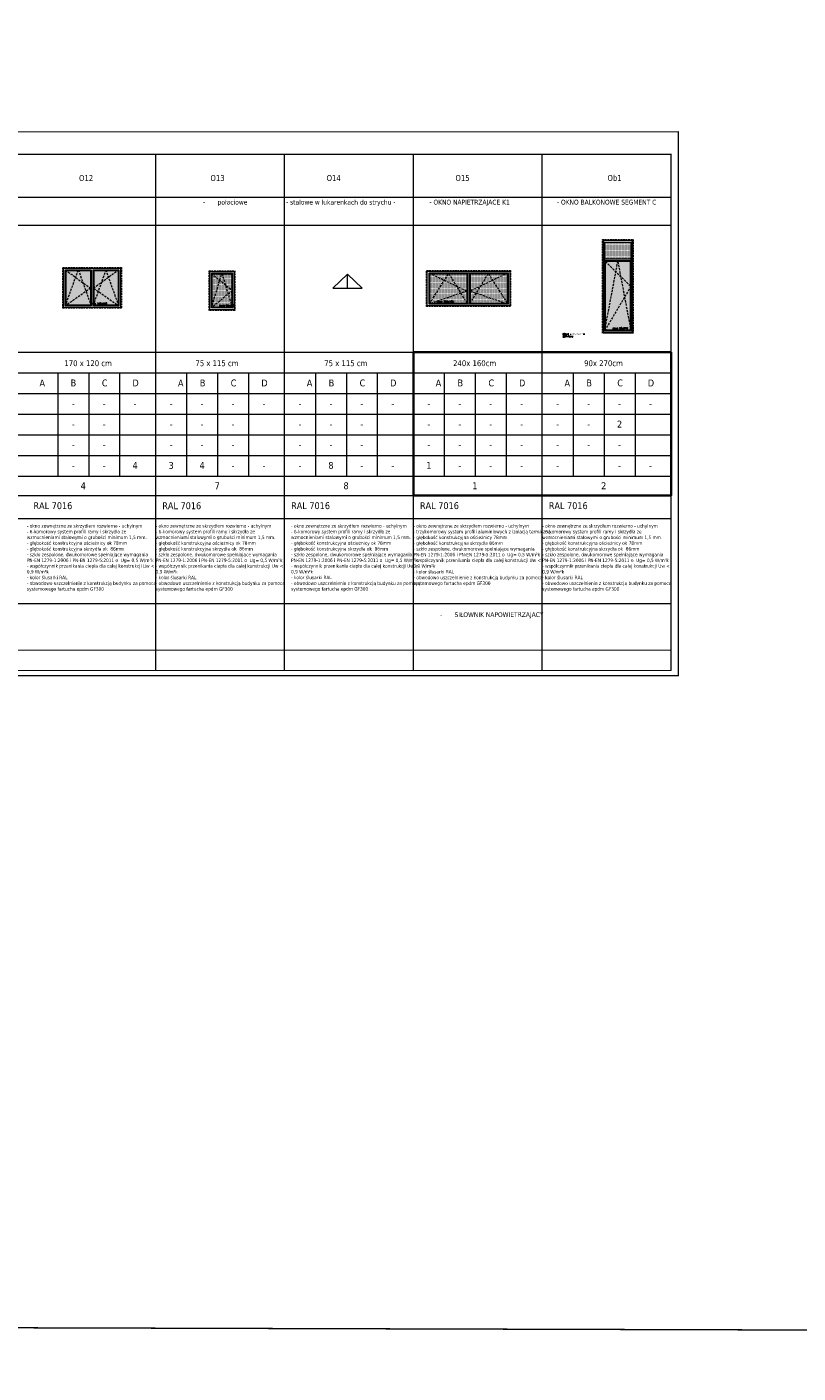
# Model space of a CAD drawing. Header units: millimetres. Extents: x 23192 to 149900, y -396339 to -79279.
# Tile 27 of 136: x 70568 to 72812, y -221303 to -217387. Entities that reach past the tile are written whole.
import ezdxf

# ---------------------------------------------------------------- set-up
doc = ezdxf.new("R2010")
doc.units = ezdxf.units.MM
doc.linetypes.add('CACHE', pattern=[9.525, 6.35, -3.175])
doc.linetypes.add('CARKOVANA', pattern=[7.5, 5, -2.5])
doc.layers.get('0').update_dxf_attribs({"lineweight": 0})
for name, color, linetype, lineweight in [('! opisy okien elewacja', 7, 'Continuous', 0), ('!! 0_ Istn-okna', 6, 'Continuous', 13), ('!! 0_ Istn-widok', 1, 'Continuous', 15), ('!! 1_Hatch dach', 252, 'Continuous', 5), ('0_LEGENDA', 7, 'Continuous', 13), ('A_wymiarowanie n', 10, 'Continuous', 9), ('Hatch', 4, 'Continuous', 5), ('Istn-grzejniki', 7, 'Continuous', 0), ('Istn-okna', 6, 'Continuous', 13), ('KOREkty', 190, 'Continuous', 35)]:
    doc.layers.add(name, color=color, linetype=linetype, lineweight=lineweight)
doc.styles.add('ARIAL', font='tahoma.ttf')
doc.styles.add('SIMPLEX', font='simplex.shx', dxfattribs={"width": 0.77})
doc.styles.add('TXT', font='simplex.shx')

# ---------------------------------------------------------------- blocks, each defined once
blk = doc.blocks.new('OKNO POŁACIOWE')
at = {"layer": 'Hatch', "true_color": 0x575757}
h = blk.add_hatch(dxfattribs=at)
h.set_pattern_fill('DOTS', color=251)
h.set_pattern_definition([(0, (62967.6391, -229507.4222), (0.79375, 1.5875), [0, -1.5875])])
h.paths.add_polyline_path([(72608.9, -218174.3), (72665.9, -218174.3), (72665.9, -218271.3), (72608.9, -218271.3)])
at = {"layer": 'Hatch', "color": 251, "linetype": 'CACHE', "true_color": 0x575757}
for points in [[(72606.9, -218273.3), (72637.4, -218172.3), (72667.9, -218273.3)], [(72606.9, -218172.3), (72667.9, -218222.8), (72606.9, -218273.3)]]:
    blk.add_lwpolyline(points, dxfattribs=at)
at = {"layer": 'Istn-okna', "linetype": 'CARKOVANA', "lineweight": 5}
blk.add_lwpolyline([(72599.9, -218165.3), (72674.9, -218165.3), (72674.9, -218280.3), (72599.9, -218280.3)], close=True, dxfattribs=at)
at = {"layer": 'Istn-okna'}
for points in [[(72601.9, -218167.3), (72672.9, -218167.3), (72672.9, -218278.3), (72601.9, -218278.3)], [(72606.9, -218172.3), (72667.9, -218172.3), (72667.9, -218273.3), (72606.9, -218273.3)], [(72608.9, -218174.3), (72665.9, -218174.3), (72665.9, -218271.3), (72608.9, -218271.3)]]:
    blk.add_lwpolyline(points, close=True, dxfattribs=at)
at = {"insert": (72630, -218263.9), "char_height": 5, "attachment_point": 1, "style": 'TXT'}
blk.add_mtext_dynamic_manual_height_columns('okno 90x180', width=52.63, gutter_width=75, heights=[0], dxfattribs=at)
blk = doc.blocks.new('OKNO 175X120')
at = {"layer": 'Hatch', "true_color": 0x575757}
h = blk.add_hatch(dxfattribs=at)
h.set_pattern_fill('DOTS', color=251, angle=360)
h.set_pattern_definition([(360, (62583.5575, -229491.1217), (0.79375, 1.5875), [0, -1.5875])])
h.paths.add_polyline_path([(72255.6, -218171), (72255.6, -218272), (72326.9, -218272), (72326.9, -218171)])
h.paths.add_polyline_path([(72246.2, -218272), (72246.2, -218171), (72174.9, -218171), (72174.9, -218272)])
at = {"layer": 'Hatch', "color": 251, "linetype": 'CACHE', "true_color": 0x575757}
for points in [[(72172.9, -218274), (72210.6, -218169), (72248.4, -218274)], [(72172.9, -218169), (72246.2, -218222.5), (72172.9, -218274)], [(72328.9, -218274), (72291.1, -218169), (72253.4, -218274)], [(72328.9, -218169), (72255.6, -218222.5), (72328.9, -218274)]]:
    blk.add_lwpolyline(points, dxfattribs=at)
at = {"layer": 'Istn-okna', "linetype": 'CARKOVANA', "lineweight": 5}
blk.add_lwpolyline([(72165.9, -218162), (72335.9, -218162), (72335.9, -218281), (72165.9, -218281)], close=True, dxfattribs=at)
at = {"layer": 'Istn-okna'}
blk.add_lwpolyline([(72167.9, -218164), (72333.9, -218164), (72333.9, -218279), (72167.9, -218279)], close=True, dxfattribs=at)
for points in [[(72248.4, -218274), (72172.9, -218274), (72172.9, -218169), (72248.4, -218169)], [(72246.2, -218272), (72174.9, -218272), (72174.9, -218171), (72246.2, -218171)], [(72246.2, -218171), (72246.2, -218272)], [(72248.4, -218169), (72248.4, -218274)], [(72253.4, -218169), (72328.9, -218169), (72328.9, -218274), (72253.4, -218274)], [(72253.4, -218169), (72253.4, -218274)], [(72255.6, -218171), (72326.9, -218171), (72326.9, -218272), (72255.6, -218272)], [(72255.6, -218171), (72255.6, -218272)]]:
    blk.add_lwpolyline(points, dxfattribs=at)
at = {"insert": (72245.9, -218264.6), "char_height": 5, "attachment_point": 1, "style": 'TXT'}
blk.add_mtext_dynamic_manual_height_columns('okno 170x120', width=52.63, gutter_width=75, heights=[0], dxfattribs=at)
blk = doc.blocks.new('drzwi balkonowe 90x270')
at = {"layer": '!! 1_Hatch dach', "true_color": 0x575757}
h = blk.add_hatch(dxfattribs=at)
h.set_pattern_fill('DOTS', color=251, angle=270)
h.set_pattern_definition([(270, (-11122.1331, 9634.3096), (1.5875, -0.79375), [0, -1.5875])])
h.paths.add_polyline_path([(206, -7), (206, -79), (7, -79), (7, -7)])
h = blk.add_hatch(dxfattribs=at)
h.set_pattern_fill('DOTS', color=251, angle=270)
h.set_pattern_definition([(90, (19212.957, -5367.0837), (-1.5875, 0.79375), [0, -1.5875])])
h.paths.add_polyline_path([(263, -5), (213, -5), (213, -81), (263, -81)])
at = {"layer": '!! 0_ Istn-okna', "linetype": 'CARKOVANA', "lineweight": 5}
blk.add_lwpolyline([(270, 2), (270, -88), (-2, -88), (-2, 2)], close=True, dxfattribs=at)
at = {"layer": '!! 0_ Istn-okna'}
for points in [[(268, 0), (268, -86), (0, -86), (0, 0)], [(263, -5), (263, -81), (5, -81), (5, -5)]]:
    blk.add_lwpolyline(points, close=True, dxfattribs=at)
for points in [[(206, -79), (7, -79), (7, -7), (206, -7)], [(206, -79), (206, -7)], [(208, -81), (208, -5)], [(213, -81), (213, -5)]]:
    blk.add_lwpolyline(points, dxfattribs=at)
at = {"layer": '!! 0_ Istn-widok'}
blk.add_lwpolyline([(268, -2.5), (268, -83.5), (-2, -83.5), (-2, -2.5)], close=True, dxfattribs=at)
at = {"layer": '!! 1_Hatch dach', "color": 251, "linetype": 'CACHE', "true_color": 0x575757}
for points in [[(5, -5), (206, -43), (5, -81)], [(206, -7), (134, -81), (5, -5)]]:
    blk.add_lwpolyline(points, dxfattribs=at)
at = {"insert": (14.4, -28.1), "char_height": 5, "attachment_point": 1, "rotation": 270, "style": 'TXT'}
blk.add_mtext_dynamic_manual_height_columns('okno 90x272', width=52.63, gutter_width=75, heights=[0], dxfattribs=at)

msp = doc.modelspace()

# ---------------------------------------------------------------- hatches: boundary and pattern name
at = {"layer": 'Hatch', "true_color": 0x575757}
h = msp.add_hatch(dxfattribs=at)
h.set_pattern_fill('DOTS', color=251)
h.paths.add_polyline_path([(71849.938, -218104.229), (71741.438, -218104.229), (71740.438, -218191.229), (71848.938, -218191.229)])
h = msp.add_hatch(dxfattribs=at)
h.set_pattern_fill('DOTS', color=251)
h.paths.add_polyline_path([(71856.938, -218104.229), (71965.438, -218104.229), (71966.438, -218191.229), (71857.938, -218191.229)])

# ---------------------------------------------------------------- linework, layer by layer
at = {"layer": '0_LEGENDA', "linetype": 'ByBlock', "ltscale": 5}
for p, q in [((72464.267, -219274.534), (72464.242, -217691.244)), ((70943.114, -218453.528), (70943.125, -217756.75)), ((70943.152, -219259.245), (70943.176, -217756.449)), ((71318.042, -218750.53), (71318.042, -217756.75)), ((71318.07, -219259.644), (71318.094, -217756.848)), ((71692.96, -218750.488), (71692.96, -217756.708)), ((71692.988, -219259.149), (71693.012, -217756.353)), ((72067.854, -219259.155), (72067.878, -217756.359)), ((72442.736, -218453.145), (72442.747, -217756.366)), ((72442.744, -218750.146), (72442.744, -217756.366)), ((72442.775, -219259.522), (72442.75, -217756.581)), ((72442.775, -219259.535), (72442.75, -217756.594)), ((67259.041, -217882.044), (72442.745, -217881.745)), ((67259.041, -217963.7), (72442.744, -217963.401)), ((67259.041, -217963.7), (72442.744, -217963.401)), ((67259.033, -218333.601), (72442.76, -218333.303)), ((67259.03, -218393.601), (72442.761, -218393.303)), ((67259.03, -218393.601), (72442.761, -218393.303)), ((71123.073, -218393.607), (71123.073, -218693.686)), ((71498, -218393.607), (71498, -218693.686)), ((71872.918, -218393.565), (71872.918, -218693.644)), ((72247.826, -218393.571), (72247.826, -218693.65)), ((67258.97, -218453.601), (72442.762, -218453.303)), ((70943.114, -218750.451), (70943.114, -218453.607)), ((67258.97, -218513.601), (72442.763, -218513.303)), ((67258.97, -218573.601), (72442.765, -218573.303)), ((67258.97, -218633.601), (72442.766, -218633.303)), ((67258.97, -218633.601), (72442.766, -218633.303)), ((67258.97, -218693.601), (72442.767, -218693.303)), ((67258.97, -218693.601), (72442.767, -218693.303)), ((67259.041, -218750.445), (72442.768, -218750.147)), ((67259.041, -218750.445), (72442.768, -218750.147)), ((67259.104, -218750.445), (72442.768, -218750.147)), ((67259.104, -218750.445), (72442.768, -218750.147)), ((70943.152, -219259.644), (70943.114, -218810.372)), ((71318.07, -219259.644), (71318.031, -218810.372)), ((71692.988, -219259.602), (71692.949, -218810.33)), ((72442.771, -219259.26), (72442.733, -218809.988)), ((72442.775, -219259.26), (72442.736, -218809.988)), ((72442.775, -219259.273), (72442.736, -218810.001)), ((67259.14, -218816.758), (72442.737, -218816.459)), ((67259.14, -218816.758), (72442.737, -218816.459)), ((67259.203, -219064.171), (72442.75, -219063.872)), ((67259.211, -219199.717), (72442.768, -219199.418))]:
    msp.add_line(p, q, dxfattribs=at)
at = {"layer": '0_LEGENDA', "color": 7, "linetype": 'ByBlock', "ltscale": 5}
msp.add_line((70748.152, -218393.564), (70748.152, -218693.643), dxfattribs=at)
at = {"layer": '0_LEGENDA'}
for points in [[(72464.267, -219274.309), (67243.817, -219274.717), (67244.041, -217691.823), (72464.242, -217691.244)], [(72442.775, -219258.711), (67259.208, -219259.717), (67259.041, -217756.823), (72442.747, -217756.524)]]:
    msp.add_lwpolyline(points, dxfattribs=at)
at = {"layer": '0_LEGENDA', "color": 7, "linetype": 'ByBlock', "ltscale": 5}
for points in [[(70658.174, -218393.564), (70658.174, -218693.643)], [(70838.131, -218393.564), (70838.131, -218693.643)]]:
    msp.add_lwpolyline(points, dxfattribs=at)
at = {"layer": '0_LEGENDA', "linetype": 'ByBlock', "ltscale": 5}
for points in [[(71033.095, -218393.607), (71033.095, -218693.686)], [(71213.051, -218393.607), (71213.051, -218693.686)], [(71408.022, -218393.607), (71408.022, -218693.686)], [(71587.978, -218393.607), (71587.978, -218693.686)], [(71782.939, -218393.565), (71782.939, -218693.644)], [(71962.896, -218393.565), (71962.896, -218693.644)], [(72157.848, -218393.571), (72157.848, -218693.65)], [(72337.804, -218393.571), (72337.804, -218693.65)]]:
    msp.add_lwpolyline(points, dxfattribs=at)
at = {"layer": 'A_wymiarowanie n'}
for points in [[(66843.582, -217203.268), (89376.454, -217267.722), (89376.454, -221225.278), (66843.582, -221160.823)], [(66832.262, -221160.791), (89365.134, -221225.245), (89365.134, -225182.801), (66832.262, -225118.346)]]:
    msp.add_lwpolyline(points, close=True, dxfattribs=at)
at = {"layer": 'Hatch', "color": 251, "linetype": 'CACHE', "true_color": 0x575757}
for p, q in [((71738.438, -218102.229), (71848.938, -218155.229)), ((71968.438, -218102.229), (71857.938, -218155.229)), ((71848.938, -218155.229), (71738.438, -218193.229)), ((71857.938, -218155.229), (71968.438, -218193.229))]:
    msp.add_line(p, q, dxfattribs=at)
for points in [[(71740.438, -218191.229), (71795.688, -218104.229), (71848.938, -218191.229)], [(71857.938, -218191.229), (71911.188, -218104.229), (71966.438, -218191.229)]]:
    msp.add_lwpolyline(points, dxfattribs=at)
at = {"layer": 'Istn-grzejniki'}
for points in [[(71458.209, -218146.795), (71501.209, -218105.795), (71544.209, -218146.795)], [(71501.209, -218146.795), (71501.209, -218105.795)], [(71458.209, -218146.795), (71544.209, -218146.795)]]:
    msp.add_lwpolyline(points, dxfattribs=at)
at = {"layer": 'Istn-okna', "linetype": 'CARKOVANA', "lineweight": 5}
for p, q in [((71731.438, -218095.229), (71975.438, -218095.229)), ((71731.438, -218200.229), (71731.438, -218095.229)), ((71975.438, -218095.229), (71975.438, -218200.229)), ((71975.438, -218200.229), (71731.438, -218200.229))]:
    msp.add_line(p, q, dxfattribs=at)
at = {"layer": 'Istn-okna'}
for p, q in [((71733.438, -218097.229), (71973.438, -218097.229)), ((71733.438, -218198.229), (71733.438, -218097.229)), ((71738.438, -218102.229), (71968.438, -218102.229)), ((71738.438, -218193.229), (71738.438, -218102.229)), ((71740.438, -218104.229), (71850.938, -218104.229)), ((71740.438, -218191.229), (71740.438, -218104.229)), ((71855.938, -218104.229), (71966.438, -218104.229)), ((71968.438, -218102.229), (71968.438, -218193.229)), ((71973.438, -218097.229), (71973.438, -218198.229)), ((71973.438, -218198.229), (71733.438, -218198.229)), ((71968.438, -218193.229), (71738.438, -218193.229)), ((71850.938, -218191.229), (71740.438, -218191.229)), ((71966.438, -218191.229), (71855.938, -218191.229))]:
    msp.add_line(p, q, dxfattribs=at)
for points in [[(71848.938, -218104.229), (71848.938, -218191.229)], [(71850.938, -218102.229), (71850.938, -218193.229)], [(71855.938, -218102.229), (71855.938, -218193.229)], [(71857.938, -218104.229), (71857.938, -218191.229)], [(71966.438, -218191.229), (71966.438, -218104.229)]]:
    msp.add_lwpolyline(points, dxfattribs=at)
at = {"layer": 'KOREkty'}
msp.add_lwpolyline([(71693.003, -218333.346), (72442.744, -218333.346), (72442.744, -218750.147), (71693.003, -218750.147)], close=True, dxfattribs=at)

# ---------------------------------------------------------------- block references
at = {"layer": '! opisy okien elewacja', "rotation": 89.99999999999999}
msp.add_blockref('drzwi balkonowe 90x270', (72244.761, -218275.626), dxfattribs=at)
at = {"layer": '! opisy okien elewacja'}
for name, p in [('OKNO 175X120', (-1492.744, 75.562)), ('OKNO POŁACIOWE', (-1501.669, 68.845))]:
    msp.add_blockref(name, p, dxfattribs=at)

# ---------------------------------------------------------------- texts
at = {"style": 'TXT'}
msp.add_text('okno 245x105', height=5, dxfattribs=at).set_placement((71761.516, -218188.819))
at = {"ltscale": 0.7, "char_height": 10, "attachment_point": 1, "style": 'ARIAL'}
for s, insert, width in [('\\A1;\\pxql;\\P- okno zewnętrzne ze skrzydłem rozwierno - uchylnym\\P- 6-komorowy system profili ramy i skrzydła ze wzmocnieniami stalowymi o grubości minimum 1,5 mm. \\P- głębokość konstrukcyjna ościeżnicy ok 78mm\\P- głębokość konstrukcyjna skrzydła ok  86mm\\P- szkło zespolone, dwukomorowe spełniające wymagania PN-EN 1279-1:2006 i PN-EN 1279-5:2011 o  Ug= 0,5 W/m²k\\P- współczynnik przenikania ciepła dla całej konstrukcji Uw <  0,9 W/m²k\\P- kolor ślusarki RAL\\P{\\A0;- obwodowo uszczelnienie z konstrukcją budynku za pomocą systemowego fartucha epdm GF300}', (70568.196, -218816.76), 360.01125), ('\\A1;\\pxql;\\P- okno zewnętrzne ze skrzydłem rozwierno - uchylnym\\P- 6-komorowy system profili ramy i skrzydła ze wzmocnieniami stalowymi o grubości minimum 1,5 mm. \\P- głębokość konstrukcyjna ościeżnicy ok 78mm\\P- głębokość konstrukcyjna skrzydła ok  86mm\\P- szkło zespolone, dwukomorowe spełniające wymagania PN-EN 1279-1:2006 i PN-EN 1279-5:2011 o  Ug= 0,5 W/m²k\\P- współczynnik przenikania ciepła dla całej konstrukcji Uw <  0,9 W/m²k\\P- kolor ślusarki RAL\\P{\\A0;- obwodowo uszczelnienie z konstrukcją budynku za pomocą systemowego fartucha epdm GF300}', (70943.114, -218816.766), 360.01125), ('\\A1;\\pxql;\\P- okno zewnętrzne ze skrzydłem rozwierno - uchylnym\\P- 6-komorowy system profili ramy i skrzydła ze wzmocnieniami stalowymi o grubości minimum 1,5 mm. \\P- głębokość konstrukcyjna ościeżnicy ok 78mm\\P- głębokość konstrukcyjna skrzydła ok  86mm\\P- szkło zespolone, dwukomorowe spełniające wymagania PN-EN 1279-1:2006 i PN-EN 1279-5:2011 o  Ug= 0,5 W/m²k\\P- współczynnik przenikania ciepła dla całej konstrukcji Uw <  0,9 W/m²k\\P- kolor ślusarki RAL\\P{\\A0;- obwodowo uszczelnienie z konstrukcją budynku za pomocą systemowego fartucha epdm GF300}', (71336.878, -218816.714), 360.01125), ('\\A1;\\pxql;\\P- okno zewnętrzne ze skrzydłem rozwierno - uchylnym\\P- trzykomorowy system profili aluminiowych z izolacją termiczną \\P- głębokość konstrukcyjna ościeżnicy 78mm\\P- głębokość konstrukcyjna skrzydła 86mm\\P- szkło zespolone, dwukomorowe spełniające wymagania PN-EN 1279-1:2006 i PN-EN 1279-5:2011 o  Ug= 0,5 W/m²k\\P- współczynnik przenikania ciepła dla całej konstrukcji Uw <  0,9 W/m²k\\P- kolor ślusarki RAL\\P{\\A0;- obwodowo uszczelnienie z konstrukcją budynku za pomocą systemowego fartucha epdm GF300}', (71692.95, -218816.841), 374.91128), ('\\A1;\\pxql;\\P- okno zewnętrzne ze skrzydłem rozwierno - uchylnym\\P- 6-komorowy system profili ramy i skrzydła ze wzmocnieniami stalowymi o grubości minimum 1,5 mm. \\P- głębokość konstrukcyjna ościeżnicy ok 78mm\\P- głębokość konstrukcyjna skrzydła ok  86mm\\P- szkło zespolone, dwukomorowe spełniające wymagania PN-EN 1279-1:2006 i PN-EN 1279-5:2011 o  Ug= 0,5 W/m²k\\P- współczynnik przenikania ciepła dla całej konstrukcji Uw <  0,9 W/m²k\\P- kolor ślusarki RAL\\P{\\A0;- obwodowo uszczelnienie z konstrukcją budynku za pomocą systemowego fartucha epdm GF300}', (72067.815, -218816.82), 360.01125)]:
    msp.add_mtext(s, dxfattribs=dict(at, insert=insert, width=width))
at = {"layer": '0_LEGENDA', "color": 7, "linetype": 'ByBlock', "ltscale": 5, "attachment_point": 1, "style": 'ARIAL'}
for s, insert, char_height, width in [('\\pxqc;O12', (70373.197, -217817.92), 17, 734.91489), ('\\pxqc;A', (70567.971, -218412.547), 20, 90.20348), ('\\pxqc;B', (70675.696, -218412.52), 20, 55.93881), ('\\pxqc;C', (70617.512, -218412.492), 20, 354.4574), ('\\pxqc;D', (70707.49, -218412.546), 20, 354.4574), ('\\pxqc;-', (70658.217, -218472.429), 20, 89.97727), ('\\pxqc;-', (70748.195, -218472.429), 20, 89.97727), ('\\pxqc;-', (70838.173, -218472.514), 20, 89.97727), ('\\pxqc;-', (70658.217, -218532.429), 20, 89.97727), ('\\pxqc;-', (70748.195, -218532.429), 20, 89.97727), ('\\pxqc;-', (70658.217, -218592.429), 20, 89.97727), ('\\pxqc;-', (70748.195, -218592.429), 20, 89.97727), ('\\pxqc;4', (70838.176, -218652.514), 20, 89.97727), ('\\pxqc;-', (70658.22, -218652.429), 20, 89.97727), ('\\pxqc;-', (70748.198, -218652.429), 20, 89.97727), ('\\pxqc;4', (70367.584, -218711.626), 20, 729.37229), ('RAL 7016 ', (70587.319, -218769.608), 20, 354.4574), ('RAL 7016 ', (70962.19, -218769.804), 20, 354.4574), ('RAL 7016 ', (71337.154, -218769.565), 20, 354.4574), ('RAL 7016 ', (71712.036, -218769.543), 20, 354.4574), ('RAL 7016 ', (72086.938, -218769.632), 20, 354.4574)]:
    msp.add_mtext(s, dxfattribs=dict(at, insert=insert, char_height=char_height, width=width))
at = {"layer": '0_LEGENDA', "linetype": 'ByBlock', "ltscale": 5, "attachment_point": 1, "style": 'ARIAL'}
for s, insert, char_height, width in [('\\pxqc;O13', (70943.125, -217817.777), 17, 360), ('\\pxqc;O14', (71281.13, -217817.777), 17, 360), ('\\pxqc;O15', (71656.047, -217817.735), 17, 360), ('\\pxqc;Ob1', (72098.395, -217817.735), 17, 360), ('\\pi37.07119;okno PARTER PIETRO PODDASZE \\P\\pi139.95097;LUKARNA\\P\\pi21.63264,l56,t119.63264;-^IBEZ NAWIEWNIKÓW', (69105.934, -217888.679), 14, 360), ('\\pi17.73539,l56,t115.73539;-^IOKNO MAŁE SEG ABC', (69825.94, -217889.488), 14, 360), ('\\pxi-3,l4,qc,t4;-^Istalowe w lukarenkach do strychu - ', (71294.599, -217889.568), 14, 360), ('\\pxi-3,l4,qc,t4;-^IOKNO NAPIETRZAJACE K1', (71669.516, -217889.526), 14, 360), ('\\pi68.56414,l56,t166.56414;-^Ipołaciowe', (70956.594, -217889.568), 14, 360), ('\\pxi-3,l4,qc,t4;-^IOKNO BALKONOWE SEGMENT C', (72068.242, -217889.526), 14, 360), ('\\pxqc;170 x 120 cm', (70665.1, -218356.691), 17, 162.7638), ('\\pxqc;75 x 115 cm', (71039.966, -218356.684), 17, 162.7638), ('\\pxqc;75 x 115 cm', (71414.893, -218356.684), 17, 162.7638), ('\\pxqc;240x 160cm', (71789.811, -218356.642), 17, 162.7638), ('\\pxqc;90x 270cm', (72164.719, -218356.648), 17, 162.7638), ('\\pxqc;A', (70670.029, -218412.589), 20, 691.86153), ('\\pxqc;B', (70902.455, -218412.535), 20, 354.4574), ('\\pxqc;C', (70992.433, -218412.535), 20, 354.4574), ('\\pxqc;D', (71082.411, -218412.595), 20, 354.4574), ('\\pxqc;A', (71044.956, -218412.589), 20, 691.86153), ('\\pxqc;B', (71277.381, -218412.535), 20, 354.4574), ('\\pxqc;C', (71367.36, -218412.535), 20, 354.4574), ('\\pxqc;D', (71457.338, -218412.595), 20, 354.4574), ('\\pxqc;A', (71419.873, -218412.547), 20, 691.86153), ('\\pxqc;B', (71652.299, -218412.493), 20, 354.4574), ('\\pxqc;C', (71742.277, -218412.493), 20, 354.4574), ('\\pxqc;D', (71832.256, -218412.553), 20, 354.4574), ('\\pxqc;A', (71794.782, -218412.553), 20, 691.86153), ('\\pxqc;B', (72027.208, -218412.499), 20, 354.4574), ('\\pxqc;C', (72117.186, -218412.499), 20, 354.4574), ('\\pxqc;D', (72207.164, -218412.559), 20, 354.4574), ('\\pxqc;-', (70943.165, -218472.472), 20, 89.97727), ('\\pxqc;-', (71033.137, -218472.472), 20, 89.97727), ('\\pxqc;-', (71123.116, -218472.472), 20, 89.97727), ('\\pxqc;-', (71213.094, -218472.556), 20, 89.97727), ('\\pxqc;-', (71318.092, -218472.472), 20, 89.97727), ('\\pxqc;-', (71408.064, -218472.472), 20, 89.97727), ('\\pxqc;-', (71498.042, -218472.472), 20, 89.97727), ('\\pxqc;-', (71588.021, -218472.556), 20, 89.97727), ('\\pxqc;-', (71693.009, -218472.43), 20, 89.97727), ('\\pxqc;-', (71782.982, -218472.43), 20, 89.97727), ('\\pxqc;-', (71872.96, -218472.43), 20, 89.97727), ('\\pxqc;-', (71962.938, -218472.514), 20, 89.97727), ('\\pxqc;-', (72067.918, -218472.436), 20, 89.97727), ('\\pxqc;-', (72157.89, -218472.436), 20, 89.97727), ('\\pxqc;-', (72247.869, -218472.436), 20, 89.97727), ('\\pxqc;-', (72337.847, -218472.52), 20, 89.97727), ('\\pxqc;2', (72247.869, -218532.436), 20, 89.97727), ('\\pxqc;-', (70943.165, -218532.472), 20, 89.97727), ('\\pxqc;-', (71033.137, -218532.472), 20, 89.97727), ('\\pxqc;-', (71123.116, -218532.472), 20, 89.97727), ('\\pxqc;-', (71318.092, -218532.472), 20, 89.97727), ('\\pxqc;-', (71408.064, -218532.472), 20, 89.97727), ('\\pxqc;-', (71498.042, -218532.472), 20, 89.97727), ('\\pxqc;-', (71693.009, -218532.43), 20, 89.97727), ('\\pxqc;-', (71782.982, -218532.43), 20, 89.97727), ('\\pxqc;-', (71872.96, -218532.43), 20, 89.97727), ('\\pxqc;-', (71962.942, -218532.514), 20, 89.97727), ('\\pxqc;-', (72067.918, -218532.436), 20, 89.97727), ('\\pxqc;-', (72157.89, -218532.436), 20, 89.97727), ('\\pxqc;-', (70943.167, -218592.472), 20, 89.97727), ('\\pxqc;-', (71033.137, -218592.472), 20, 89.97727), ('\\pxqc;-', (71123.116, -218592.472), 20, 89.97727), ('\\pxqc;-', (71318.094, -218592.472), 20, 89.97727), ('\\pxqc;-', (71408.064, -218592.472), 20, 89.97727), ('\\pxqc;-', (71498.042, -218592.472), 20, 89.97727), ('\\pxqc;-', (71693.012, -218592.43), 20, 89.97727), ('\\pxqc;-', (71782.982, -218592.43), 20, 89.97727), ('\\pxqc;-', (71872.96, -218592.43), 20, 89.97727), ('\\pxqc;-', (71962.936, -218592.514), 20, 89.97727), ('\\pxqc;-', (72067.921, -218592.436), 20, 89.97727), ('\\pxqc;-', (72157.89, -218592.436), 20, 89.97727), ('\\pxqc;-', (72247.869, -218592.436), 20, 89.97727), ('\\pxqc;3', (70943.17, -218652.472), 20, 89.97727), ('\\pxqc;4', (71033.14, -218652.472), 20, 89.97727), ('\\pxqc;8', (71408.067, -218652.472), 20, 89.97727), ('\\pxqc;1', (71693.015, -218652.43), 20, 89.97727), ('\\pxqc;-', (71123.118, -218652.472), 20, 89.97727), ('\\pxqc;-', (71213.097, -218652.556), 20, 89.97727), ('\\pxqc;-', (71318.097, -218652.472), 20, 89.97727), ('\\pxqc;-', (71498.045, -218652.472), 20, 89.97727), ('\\pxqc;-', (71588.023, -218652.556), 20, 89.97727), ('\\pxqc;-', (71782.985, -218652.43), 20, 89.97727), ('\\pxqc;-', (71872.963, -218652.43), 20, 89.97727), ('\\pxqc;-', (71962.941, -218652.514), 20, 89.97727), ('\\pxqc;-', (72067.923, -218652.436), 20, 89.97727), ('\\pxqc;-', (72247.871, -218652.436), 20, 89.97727), ('\\pxqc;-', (72337.85, -218652.52), 20, 89.97727), ('\\pxqc;7', (70944.88, -218711.64), 20, 354.4574), ('\\pxqc;8', (71319.807, -218711.64), 20, 354.4574), ('\\pxqc;1', (71694.724, -218711.598), 20, 354.4574), ('\\pxqc;2', (72069.633, -218711.604), 20, 354.4574), ('RAL 7016 ', (70587.322, -218769.651), 20, 354.4574), ('\\pxi1.54519,l4,t8.54519;-^ISIŁOWNIK NAPOWIETRZAJACY', (71692.954, -219089.568), 14, 360)]:
    msp.add_mtext(s, dxfattribs=dict(at, insert=insert, char_height=char_height, width=width))
at = {"layer": 'KOREkty', "insert": (72127.041, -218278.57), "char_height": 4, "attachment_point": 1, "style": 'SIMPLEX'}
msp.add_mtext_dynamic_manual_height_columns('DODANE - BRAKOWAŁO W ZESTAWIENIU', width=66.41869, gutter_width=20, heights=[0], dxfattribs=at)

doc.saveas('drawing.dxf')
